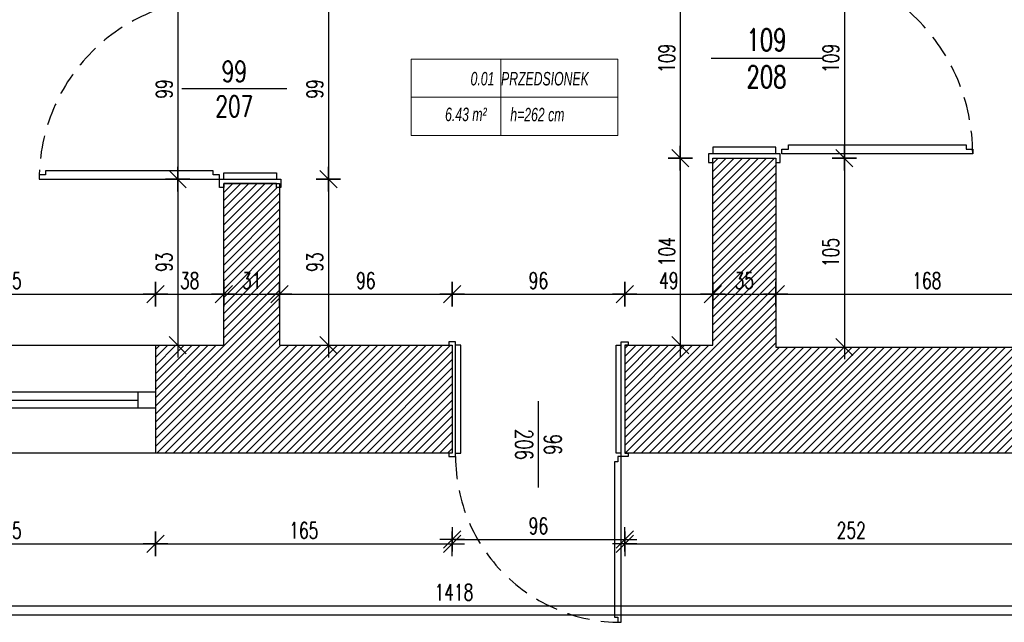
# Model space of a CAD drawing. Extents: x 6414462 to 7495468, y 5756825 to 5824657.
# Tile 39 of 54: x 6508791 to 6509339, y 5809717 to 5810052. Entities that reach past the tile are written whole.
import ezdxf

# ---------------------------------------------------------------- set-up
doc = ezdxf.new("R2010")
doc.units = 0
doc.linetypes.add('DASHED', pattern=[19.05, 12.7, -6.35])
doc.layers.add('A-AREA-____-IDEN', color=2, linetype='Continuous', lineweight=9)
doc.layers.add('okna', color=11, linetype='Continuous')
doc.styles.add('Arial_I', font='ariali.ttf', dxfattribs={"width": 0.65, "height": 150})
doc.styles.add('dwg_wymiary 50', font='romans.shx', dxfattribs={"width": 0.7, "height": 9})
doc.styles.add('JACEK_07', font='SIMPLEX.SHX', dxfattribs={"width": 0.7})
doc.dimstyles.new('1-50', dxfattribs={"dimtxt": 9, "dimasz": 0.8, "dimexe": 1.25, "dimexo": 0.625, "dimgap": 3, "dimtad": 1, "dimdec": 0, "dimrnd": 0.5, "dimtxsty": 'dwg_wymiary 50', "dimblk": 'dwg_dimtick', "dimcen": 8, "dimse1": 1, "dimse2": 1, "dimclrd": 7, "dimclrt": 7, "dimadec": 0, "dimazin": 0, "dimtfac": 1, "dimtdec": 0, "dimtmove": 0, "dimatfit": 3, "dimldrblk": 'DOT', "dimfxl": 1.25, "dimarcsym": 0})

# ---------------------------------------------------------------- blocks, each defined once
blk = doc.blocks.new('*U127')
at = {"layer": 'okna'}
for points in [[(4043.97, 2128.95), (4052.97, 2128.95), (4052.97, 1963.95), (4043.97, 1963.95)], [(4043.97, 2128.95), (4052.97, 2128.95), (4052.97, 2119.38), (4043.97, 2119.38)], [(4043.97, 1973.53), (4052.97, 1973.53), (4052.97, 1963.95), (4043.97, 1963.95)]]:
    blk.add_lwpolyline(points, close=True, dxfattribs=at)
blk.add_lwpolyline([(4048.47, 2119.38), (4048.47, 1973.53)], dxfattribs=at)
blk = doc.blocks.new('dwg_dimtick')
for p, q in [((0, -8.5), (0, 8.5)), ((-8.5, 0), (8.5, 0)), ((-6.01, -6.01), (6.01, 6.01))]:
    blk.add_line(p, q)
blk = doc.blocks.new('*D201')
at = {"color": 7, "lineweight": -2, "transparency": 16777216}
blk.add_line((6508702.64, 5809899.65), (6508866.04, 5809899.65), dxfattribs=at)
at = {"layer": 'Defpoints', "color": 0, "transparency": 16777216}
for p in [(6508866.84, 5809899.65), (6508701.84, 5809871.23), (6508866.84, 5809871.23)]:
    blk.add_point(p, dxfattribs=at)
at = {"color": 7, "lineweight": -2, "transparency": 16777216, "xscale": 0.8, "yscale": 0.8, "zscale": 0.8, "rotation": 180}
blk.add_blockref('dwg_dimtick', (6508701.84, 5809899.65), dxfattribs=at)
at = {"color": 7, "lineweight": -2, "transparency": 16777216, "xscale": 0.8, "yscale": 0.8, "zscale": 0.8}
blk.add_blockref('dwg_dimtick', (6508866.84, 5809899.65), dxfattribs=at)
at = {"color": 7, "transparency": 16777216, "insert": (6508784.34, 5809907.15), "char_height": 9, "attachment_point": 5, "style": 'dwg_wymiary 50'}
blk.add_mtext('165', dxfattribs=at)
blk = doc.blocks.new('_Dot')
at = {"color": 0, "linetype": 'ByBlock', "lineweight": -2}
blk.add_line((-0.5, 0), (-1, 0), dxfattribs=at)
at = {"color": 0, "linetype": 'ByBlock', "const_width": 0.5}
blk.add_lwpolyline([(-0.25, 0, 1), (0.25, 0, 1)], format="xyb", close=True, dxfattribs=at)
blk = doc.blocks.new('*D202')
at = {"color": 7, "lineweight": -2, "transparency": 16777216}
blk.add_line((6508867.64, 5809899.65), (6508904.04, 5809899.65), dxfattribs=at)
at = {"layer": 'Defpoints', "color": 0, "transparency": 16777216}
for p in [(6508904.84, 5809899.65), (6508866.84, 5809871.23), (6508904.84, 5809871.23)]:
    blk.add_point(p, dxfattribs=at)
at = {"color": 7, "lineweight": -2, "transparency": 16777216, "xscale": 0.8, "yscale": 0.8, "zscale": 0.8, "rotation": 180}
blk.add_blockref('dwg_dimtick', (6508866.84, 5809899.65), dxfattribs=at)
at = {"color": 7, "lineweight": -2, "transparency": 16777216, "xscale": 0.8, "yscale": 0.8, "zscale": 0.8}
blk.add_blockref('dwg_dimtick', (6508904.84, 5809899.65), dxfattribs=at)
at = {"color": 7, "transparency": 16777216, "insert": (6508885.84, 5809907.15), "char_height": 9, "attachment_point": 5, "style": 'dwg_wymiary 50'}
blk.add_mtext('38', dxfattribs=at)
blk = doc.blocks.new('*D203')
at = {"color": 7, "lineweight": -2, "transparency": 16777216}
blk.add_line((6508905.64, 5809899.65), (6508935.04, 5809899.65), dxfattribs=at)
at = {"layer": 'Defpoints', "color": 0, "transparency": 16777216}
for p in [(6508935.84, 5809899.65), (6508904.84, 5809871.23), (6508935.84, 5809871.23)]:
    blk.add_point(p, dxfattribs=at)
at = {"color": 7, "lineweight": -2, "transparency": 16777216, "xscale": 0.8, "yscale": 0.8, "zscale": 0.8, "rotation": 180}
blk.add_blockref('dwg_dimtick', (6508904.84, 5809899.65), dxfattribs=at)
at = {"color": 7, "lineweight": -2, "transparency": 16777216, "xscale": 0.8, "yscale": 0.8, "zscale": 0.8}
blk.add_blockref('dwg_dimtick', (6508935.84, 5809899.65), dxfattribs=at)
at = {"color": 7, "transparency": 16777216, "insert": (6508920.34, 5809907.15), "char_height": 9, "attachment_point": 5, "style": 'dwg_wymiary 50'}
blk.add_mtext('31', dxfattribs=at)
blk = doc.blocks.new('*D204')
at = {"color": 7, "lineweight": -2, "transparency": 16777216}
blk.add_line((6508936.64, 5809899.65), (6509031.04, 5809899.65), dxfattribs=at)
at = {"layer": 'Defpoints', "color": 0, "transparency": 16777216}
for p in [(6509031.84, 5809899.65), (6508935.84, 5809871.23), (6509031.84, 5809871.23)]:
    blk.add_point(p, dxfattribs=at)
at = {"color": 7, "lineweight": -2, "transparency": 16777216, "xscale": 0.8, "yscale": 0.8, "zscale": 0.8, "rotation": 180}
blk.add_blockref('dwg_dimtick', (6508935.84, 5809899.65), dxfattribs=at)
at = {"color": 7, "lineweight": -2, "transparency": 16777216, "xscale": 0.8, "yscale": 0.8, "zscale": 0.8}
blk.add_blockref('dwg_dimtick', (6509031.84, 5809899.65), dxfattribs=at)
at = {"color": 7, "transparency": 16777216, "insert": (6508983.84, 5809907.15), "char_height": 9, "attachment_point": 5, "style": 'dwg_wymiary 50'}
blk.add_mtext('96', dxfattribs=at)
blk = doc.blocks.new('*D205')
at = {"color": 7, "lineweight": -2, "transparency": 16777216}
blk.add_line((6509032.64, 5809899.65), (6509127.04, 5809899.65), dxfattribs=at)
at = {"layer": 'Defpoints', "color": 0, "transparency": 16777216}
for p in [(6509127.84, 5809899.65), (6509031.84, 5809871.23), (6509127.84, 5809871.23)]:
    blk.add_point(p, dxfattribs=at)
at = {"color": 7, "lineweight": -2, "transparency": 16777216, "xscale": 0.8, "yscale": 0.8, "zscale": 0.8, "rotation": 180}
blk.add_blockref('dwg_dimtick', (6509031.84, 5809899.65), dxfattribs=at)
at = {"color": 7, "lineweight": -2, "transparency": 16777216, "xscale": 0.8, "yscale": 0.8, "zscale": 0.8}
blk.add_blockref('dwg_dimtick', (6509127.84, 5809899.65), dxfattribs=at)
at = {"color": 7, "transparency": 16777216, "insert": (6509079.84, 5809907.15), "char_height": 9, "attachment_point": 5, "style": 'dwg_wymiary 50'}
blk.add_mtext('96', dxfattribs=at)
blk = doc.blocks.new('*D206')
at = {"color": 7, "lineweight": -2, "transparency": 16777216}
blk.add_line((6509128.64, 5809899.65), (6509176.04, 5809899.65), dxfattribs=at)
at = {"layer": 'Defpoints', "color": 0, "transparency": 16777216}
for p in [(6509176.84, 5809899.65), (6509127.84, 5809871.23), (6509176.84, 5809871.23)]:
    blk.add_point(p, dxfattribs=at)
at = {"color": 7, "lineweight": -2, "transparency": 16777216, "xscale": 0.8, "yscale": 0.8, "zscale": 0.8, "rotation": 180}
blk.add_blockref('dwg_dimtick', (6509127.84, 5809899.65), dxfattribs=at)
at = {"color": 7, "lineweight": -2, "transparency": 16777216, "xscale": 0.8, "yscale": 0.8, "zscale": 0.8}
blk.add_blockref('dwg_dimtick', (6509176.84, 5809899.65), dxfattribs=at)
at = {"color": 7, "transparency": 16777216, "insert": (6509152.34, 5809907.15), "char_height": 9, "attachment_point": 5, "style": 'dwg_wymiary 50'}
blk.add_mtext('49', dxfattribs=at)
blk = doc.blocks.new('*D207')
at = {"color": 7, "lineweight": -2, "transparency": 16777216}
blk.add_line((6509177.64, 5809899.65), (6509211.04, 5809899.65), dxfattribs=at)
at = {"layer": 'Defpoints', "color": 0, "transparency": 16777216}
for p in [(6509211.84, 5809899.65), (6509176.84, 5809871.23), (6509211.84, 5809870.23)]:
    blk.add_point(p, dxfattribs=at)
at = {"color": 7, "lineweight": -2, "transparency": 16777216, "xscale": 0.8, "yscale": 0.8, "zscale": 0.8, "rotation": 180}
blk.add_blockref('dwg_dimtick', (6509176.84, 5809899.65), dxfattribs=at)
at = {"color": 7, "lineweight": -2, "transparency": 16777216, "xscale": 0.8, "yscale": 0.8, "zscale": 0.8}
blk.add_blockref('dwg_dimtick', (6509211.84, 5809899.65), dxfattribs=at)
at = {"color": 7, "transparency": 16777216, "insert": (6509194.34, 5809907.15), "char_height": 9, "attachment_point": 5, "style": 'dwg_wymiary 50'}
blk.add_mtext('35', dxfattribs=at)
blk = doc.blocks.new('*D208')
at = {"color": 7, "lineweight": -2, "transparency": 16777216}
blk.add_line((6509212.64, 5809899.65), (6509379.04, 5809899.65), dxfattribs=at)
at = {"layer": 'Defpoints', "color": 0, "transparency": 16777216}
for p in [(6509379.84, 5809899.65), (6509211.84, 5809870.23), (6509379.84, 5809870.23)]:
    blk.add_point(p, dxfattribs=at)
at = {"color": 7, "lineweight": -2, "transparency": 16777216, "xscale": 0.8, "yscale": 0.8, "zscale": 0.8, "rotation": 180}
blk.add_blockref('dwg_dimtick', (6509211.84, 5809899.65), dxfattribs=at)
at = {"color": 7, "lineweight": -2, "transparency": 16777216, "xscale": 0.8, "yscale": 0.8, "zscale": 0.8}
blk.add_blockref('dwg_dimtick', (6509379.84, 5809899.65), dxfattribs=at)
at = {"color": 7, "transparency": 16777216, "insert": (6509295.84, 5809907.15), "char_height": 9, "attachment_point": 5, "style": 'dwg_wymiary 50'}
blk.add_mtext('168', dxfattribs=at)
blk = doc.blocks.new('*D216')
at = {"color": 7, "lineweight": -2, "transparency": 16777216}
blk.add_line((6508963.01, 5810063.09), (6508963.01, 5809964.36), dxfattribs=at)
at = {"layer": 'Defpoints', "color": 0, "transparency": 16777216}
for p in [(6508920.67, 5810063.89), (6508920.67, 5809963.56), (6508963.01, 5809963.56)]:
    blk.add_point(p, dxfattribs=at)
at = {"color": 7, "lineweight": -2, "transparency": 16777216, "xscale": 0.8, "yscale": 0.8, "zscale": 0.8}
for p, rotation in [((6508963.01, 5810063.89), 90), ((6508963.01, 5809963.56), 270)]:
    blk.add_blockref('dwg_dimtick', p, dxfattribs=dict(at, rotation=rotation))
at = {"color": 7, "transparency": 16777216, "insert": (6508955.51, 5810013.73), "char_height": 9, "attachment_point": 5, "rotation": 90, "style": 'dwg_wymiary 50'}
blk.add_mtext('99', dxfattribs=at)
blk = doc.blocks.new('*D217')
at = {"color": 7, "lineweight": -2, "transparency": 16777216}
blk.add_line((6508963.01, 5809962.76), (6508963.01, 5809872.03), dxfattribs=at)
at = {"layer": 'Defpoints', "color": 0, "transparency": 16777216}
for p in [(6508920.67, 5809963.56), (6508935.84, 5809871.23), (6508963.01, 5809871.23)]:
    blk.add_point(p, dxfattribs=at)
at = {"color": 7, "lineweight": -2, "transparency": 16777216, "xscale": 0.8, "yscale": 0.8, "zscale": 0.8}
for p, rotation in [((6508963.01, 5809963.56), 90), ((6508963.01, 5809871.23), 270)]:
    blk.add_blockref('dwg_dimtick', p, dxfattribs=dict(at, rotation=rotation))
at = {"color": 7, "transparency": 16777216, "insert": (6508955.51, 5809917.39), "char_height": 9, "attachment_point": 5, "rotation": 90, "style": 'dwg_wymiary 50'}
blk.add_mtext('93', dxfattribs=at)
blk = doc.blocks.new('*D226')
at = {"color": 7, "lineweight": -2, "transparency": 16777216}
blk.add_line((6509158.76, 5810085.43), (6509158.76, 5809976.03), dxfattribs=at)
at = {"layer": 'Defpoints', "color": 0, "transparency": 16777216}
for p in [(6509177.84, 5810086.23), (6509158.76, 5809975.23), (6509176.84, 5809975.23)]:
    blk.add_point(p, dxfattribs=at)
at = {"color": 7, "lineweight": -2, "transparency": 16777216, "xscale": 0.8, "yscale": 0.8, "zscale": 0.8}
for p, rotation in [((6509158.76, 5810086.23), 90), ((6509158.76, 5809975.23), 270)]:
    blk.add_blockref('dwg_dimtick', p, dxfattribs=dict(at, rotation=rotation))
at = {"color": 7, "transparency": 16777216, "insert": (6509151.26, 5810030.73), "char_height": 9, "attachment_point": 5, "rotation": 90, "style": 'dwg_wymiary 50'}
blk.add_mtext('109', dxfattribs=at)
blk = doc.blocks.new('*D227')
at = {"color": 7, "lineweight": -2, "transparency": 16777216}
blk.add_line((6509158.76, 5809974.43), (6509158.76, 5809872.03), dxfattribs=at)
at = {"layer": 'Defpoints', "color": 0, "transparency": 16777216}
for p in [(6509176.84, 5809975.23), (6509158.76, 5809871.23), (6509176.84, 5809871.23)]:
    blk.add_point(p, dxfattribs=at)
at = {"color": 7, "lineweight": -2, "transparency": 16777216, "xscale": 0.8, "yscale": 0.8, "zscale": 0.8}
for p, rotation in [((6509158.76, 5809975.23), 90), ((6509158.76, 5809871.23), 270)]:
    blk.add_blockref('dwg_dimtick', p, dxfattribs=dict(at, rotation=rotation))
at = {"color": 7, "transparency": 16777216, "insert": (6509151.26, 5809923.23), "char_height": 9, "attachment_point": 5, "rotation": 90, "style": 'dwg_wymiary 50'}
blk.add_mtext('104', dxfattribs=at)
blk = doc.blocks.new('*D168')
at = {"color": 7, "lineweight": -2, "transparency": 16777216}
blk.add_line((6509249.99, 5810085.43), (6509249.99, 5809976.03), dxfattribs=at)
at = {"layer": 'Defpoints', "color": 0, "transparency": 16777216}
for p in [(6509212.84, 5810086.23), (6509211.84, 5809975.23), (6509249.99, 5809975.23)]:
    blk.add_point(p, dxfattribs=at)
at = {"color": 7, "lineweight": -2, "transparency": 16777216, "xscale": 0.8, "yscale": 0.8, "zscale": 0.8}
for p, rotation in [((6509249.99, 5810086.23), 90), ((6509249.99, 5809975.23), 270)]:
    blk.add_blockref('dwg_dimtick', p, dxfattribs=dict(at, rotation=rotation))
at = {"color": 7, "transparency": 16777216, "insert": (6509242.49, 5810030.73), "char_height": 9, "attachment_point": 5, "rotation": 90, "style": 'dwg_wymiary 50'}
blk.add_mtext('109', dxfattribs=at)
blk = doc.blocks.new('*D169')
at = {"color": 7, "lineweight": -2, "transparency": 16777216}
blk.add_line((6509249.99, 5809974.43), (6509249.99, 5809871.03), dxfattribs=at)
at = {"layer": 'Defpoints', "color": 0, "transparency": 16777216}
for p in [(6509211.84, 5809975.23), (6509211.84, 5809870.23), (6509249.99, 5809870.23)]:
    blk.add_point(p, dxfattribs=at)
at = {"color": 7, "lineweight": -2, "transparency": 16777216, "xscale": 0.8, "yscale": 0.8, "zscale": 0.8}
for p, rotation in [((6509249.99, 5809975.23), 90), ((6509249.99, 5809870.23), 270)]:
    blk.add_blockref('dwg_dimtick', p, dxfattribs=dict(at, rotation=rotation))
at = {"color": 7, "transparency": 16777216, "insert": (6509242.49, 5809922.73), "char_height": 9, "attachment_point": 5, "rotation": 90, "style": 'dwg_wymiary 50'}
blk.add_mtext('105', dxfattribs=at)
blk = doc.blocks.new('*D147')
at = {"color": 7, "lineweight": -2, "transparency": 16777216}
blk.add_line((6508879.19, 5810063.09), (6508879.19, 5809964.36), dxfattribs=at)
at = {"layer": 'Defpoints', "color": 0, "transparency": 16777216}
for p in [(6508904.84, 5810063.89), (6508879.19, 5809963.56), (6508904.84, 5809963.56)]:
    blk.add_point(p, dxfattribs=at)
at = {"color": 7, "lineweight": -2, "transparency": 16777216, "xscale": 0.8, "yscale": 0.8, "zscale": 0.8}
for p, rotation in [((6508879.19, 5810063.89), 90), ((6508879.19, 5809963.56), 270)]:
    blk.add_blockref('dwg_dimtick', p, dxfattribs=dict(at, rotation=rotation))
at = {"color": 7, "transparency": 16777216, "insert": (6508871.69, 5810013.73), "char_height": 9, "attachment_point": 5, "rotation": 90, "style": 'dwg_wymiary 50'}
blk.add_mtext('99', dxfattribs=at)
blk = doc.blocks.new('*D172')
at = {"color": 7, "lineweight": -2, "transparency": 16777216}
blk.add_line((6508879.19, 5809962.76), (6508879.19, 5809872.03), dxfattribs=at)
at = {"layer": 'Defpoints', "color": 0, "transparency": 16777216}
for p in [(6508904.84, 5809963.56), (6508879.19, 5809871.23), (6508904.84, 5809871.23)]:
    blk.add_point(p, dxfattribs=at)
at = {"color": 7, "lineweight": -2, "transparency": 16777216, "xscale": 0.8, "yscale": 0.8, "zscale": 0.8}
for p, rotation in [((6508879.19, 5809963.56), 90), ((6508879.19, 5809871.23), 270)]:
    blk.add_blockref('dwg_dimtick', p, dxfattribs=dict(at, rotation=rotation))
at = {"color": 7, "transparency": 16777216, "insert": (6508871.69, 5809917.39), "char_height": 9, "attachment_point": 5, "rotation": 90, "style": 'dwg_wymiary 50'}
blk.add_mtext('93', dxfattribs=at)
blk = doc.blocks.new('*D175')
at = {"color": 7, "lineweight": -2, "transparency": 16777216}
blk.add_line((6508324.64, 5809726.35), (6509741.04, 5809726.35), dxfattribs=at)
at = {"layer": 'Defpoints', "color": 0, "transparency": 16777216}
for p in [(6508323.84, 5809811.23), (6509741.84, 5809811.23), (6509741.84, 5809726.35)]:
    blk.add_point(p, dxfattribs=at)
at = {"color": 7, "lineweight": -2, "transparency": 16777216, "xscale": 0.8, "yscale": 0.8, "zscale": 0.8, "rotation": 180}
blk.add_blockref('dwg_dimtick', (6508323.84, 5809726.35), dxfattribs=at)
at = {"color": 7, "lineweight": -2, "transparency": 16777216, "xscale": 0.8, "yscale": 0.8, "zscale": 0.8}
blk.add_blockref('dwg_dimtick', (6509741.84, 5809726.35), dxfattribs=at)
at = {"color": 7, "transparency": 16777216, "insert": (6509032.84, 5809733.85), "char_height": 9, "attachment_point": 5, "style": 'dwg_wymiary 50'}
blk.add_mtext('1418', dxfattribs=at)
blk = doc.blocks.new('*D183')
at = {"color": 7, "lineweight": -2, "transparency": 16777216}
blk.add_line((6508702.64, 5809760.75), (6508866.04, 5809760.75), dxfattribs=at)
at = {"layer": 'Defpoints', "color": 0, "transparency": 16777216}
for p in [(6508701.84, 5809811.23), (6508866.84, 5809811.23), (6508866.84, 5809760.75)]:
    blk.add_point(p, dxfattribs=at)
at = {"color": 7, "lineweight": -2, "transparency": 16777216, "xscale": 0.8, "yscale": 0.8, "zscale": 0.8, "rotation": 180}
blk.add_blockref('dwg_dimtick', (6508701.84, 5809760.75), dxfattribs=at)
at = {"color": 7, "lineweight": -2, "transparency": 16777216, "xscale": 0.8, "yscale": 0.8, "zscale": 0.8}
blk.add_blockref('dwg_dimtick', (6508866.84, 5809760.75), dxfattribs=at)
at = {"color": 7, "transparency": 16777216, "insert": (6508784.34, 5809768.25), "char_height": 9, "attachment_point": 5, "style": 'dwg_wymiary 50'}
blk.add_mtext('165', dxfattribs=at)
blk = doc.blocks.new('*D184')
at = {"color": 7, "lineweight": -2, "transparency": 16777216}
blk.add_line((6508867.64, 5809760.75), (6509031.04, 5809760.75), dxfattribs=at)
at = {"layer": 'Defpoints', "color": 0, "transparency": 16777216}
for p in [(6509031.84, 5809871.23), (6508866.84, 5809811.23), (6509031.84, 5809760.75)]:
    blk.add_point(p, dxfattribs=at)
at = {"color": 7, "lineweight": -2, "transparency": 16777216, "xscale": 0.8, "yscale": 0.8, "zscale": 0.8, "rotation": 180}
blk.add_blockref('dwg_dimtick', (6508866.84, 5809760.75), dxfattribs=at)
at = {"color": 7, "lineweight": -2, "transparency": 16777216, "xscale": 0.8, "yscale": 0.8, "zscale": 0.8}
blk.add_blockref('dwg_dimtick', (6509031.84, 5809760.75), dxfattribs=at)
at = {"color": 7, "transparency": 16777216, "insert": (6508949.34, 5809768.25), "char_height": 9, "attachment_point": 5, "style": 'dwg_wymiary 50'}
blk.add_mtext('165', dxfattribs=at)
blk = doc.blocks.new('*D185')
at = {"color": 7, "lineweight": -2, "transparency": 16777216}
blk.add_line((6509032.64, 5809763.23), (6509127.04, 5809763.23), dxfattribs=at)
at = {"layer": 'Defpoints', "color": 0, "transparency": 16777216}
for p in [(6509031.84, 5809871.23), (6509127.84, 5809871.23), (6509127.84, 5809763.23)]:
    blk.add_point(p, dxfattribs=at)
at = {"color": 7, "lineweight": -2, "transparency": 16777216, "xscale": 0.8, "yscale": 0.8, "zscale": 0.8, "rotation": 180}
blk.add_blockref('dwg_dimtick', (6509031.84, 5809763.23), dxfattribs=at)
at = {"color": 7, "lineweight": -2, "transparency": 16777216, "xscale": 0.8, "yscale": 0.8, "zscale": 0.8}
blk.add_blockref('dwg_dimtick', (6509127.84, 5809763.23), dxfattribs=at)
at = {"color": 7, "transparency": 16777216, "insert": (6509079.84, 5809770.73), "char_height": 9, "attachment_point": 5, "style": 'dwg_wymiary 50'}
blk.add_mtext('96', dxfattribs=at)
blk = doc.blocks.new('*D186')
at = {"color": 7, "lineweight": -2, "transparency": 16777216}
blk.add_line((6509128.64, 5809760.75), (6509379.04, 5809760.75), dxfattribs=at)
at = {"layer": 'Defpoints', "color": 0, "transparency": 16777216}
for p in [(6509127.84, 5809871.23), (6509379.84, 5809811.23), (6509379.84, 5809760.75)]:
    blk.add_point(p, dxfattribs=at)
at = {"color": 7, "lineweight": -2, "transparency": 16777216, "xscale": 0.8, "yscale": 0.8, "zscale": 0.8, "rotation": 180}
blk.add_blockref('dwg_dimtick', (6509127.84, 5809760.75), dxfattribs=at)
at = {"color": 7, "lineweight": -2, "transparency": 16777216, "xscale": 0.8, "yscale": 0.8, "zscale": 0.8}
blk.add_blockref('dwg_dimtick', (6509379.84, 5809760.75), dxfattribs=at)
at = {"color": 7, "transparency": 16777216, "insert": (6509253.84, 5809768.25), "char_height": 9, "attachment_point": 5, "style": 'dwg_wymiary 50'}
blk.add_mtext('252', dxfattribs=at)
blk = doc.blocks.new('METKA_POMIESZCZENIA krycha mala2 - Rozbudowana - z ramką-989895-0_00')
at = {"layer": 'A-AREA-____-IDEN'}
for p, q in [((-10, 4.25), (13, 4.25)), ((-10, 0), (-10, 4.25)), ((0, 4.25), (0, 0)), ((13, 4.25), (13, 0)), ((-10, -4.25), (-10, 0)), ((-10, 0), (13, 0)), ((0, 0), (0, -4.25)), ((13, 0), (13, -4.25)), ((13, -4.25), (-10, -4.25))]:
    blk.add_line(p, q, dxfattribs=at)

msp = doc.modelspace()

# ---------------------------------------------------------------- hatches: boundary and pattern name
h = msp.add_hatch()
h.set_pattern_fill('ANSI31', color=256)
h.set_pattern_definition([(45, (6498943.0772, 5809715.5776), (-2.245064, 2.245064), [])])
h.paths.add_polyline_path([(6508984.84, 5810517.23), (6508323.84, 5810517.23), (6508323.84, 5809811.23), (6508507.84, 5809811.23), (6508507.84, 5809871.23), (6508382.84, 5809871.23), (6508382.84, 5810458.23), (6508904.84, 5810458.23), (6508904.84, 5810066.23), (6508932.84, 5810066.23), (6508932.84, 5810136.23), (6509049.84, 5810136.23), (6509049.84, 5810153.23), (6509048.22, 5810153.23), (6508947.84, 5810153.23), (6508947.84, 5810219.23), (6508935.84, 5810219.23), (6508935.84, 5810289.23), (6509187.84, 5810289.23), (6509187.84, 5810191.23), (6509177.84, 5810191.23), (6509177.84, 5810153.23), (6509122.84, 5810153.23), (6509122.84, 5810136.23), (6509124.47, 5810136.23), (6509177.84, 5810136.23), (6509177.84, 5810086.23), (6509212.84, 5810086.23), (6509212.84, 5810088.69), (6509212.84, 5810338.23), (6509180.84, 5810338.23), (6509180.84, 5810336.23), (6509180.84, 5810314.23), (6508932.84, 5810314.23), (6508932.84, 5810458.23), (6508984.84, 5810458.23)])
h.paths.add_polyline_path([(6509741.84, 5810517.23), (6509061.84, 5810517.23), (6509061.84, 5810458.23), (6509180.84, 5810458.23), (6509180.84, 5810428.23), (6509212.84, 5810428.23), (6509212.84, 5810430.23), (6509212.84, 5810458.23), (6509682.84, 5810458.23), (6509682.84, 5809870.23), (6509592.84, 5809870.23), (6509547.84, 5809870.23), (6509547.84, 5809811.23), (6509741.84, 5809811.23)])
h.paths.add_polyline_path([(6509379.84, 5809870.23), (6509211.84, 5809870.23), (6509211.84, 5809975.23), (6509176.84, 5809975.23), (6509176.84, 5809972.76), (6509176.84, 5809871.23), (6509127.84, 5809871.23), (6509127.84, 5809811.23), (6509379.84, 5809811.23)], flags=17)
h.paths.add_polyline_path([(6509031.84, 5809871.23), (6509029.92, 5809871.23), (6508935.84, 5809871.23), (6508935.84, 5809958.89), (6508934.17, 5809958.89), (6508934.17, 5809961.23), (6508904.84, 5809961.23), (6508904.84, 5809871.23), (6508866.84, 5809871.23), (6508866.84, 5809811.23), (6509031.84, 5809811.23)], flags=17)
h.paths.add_polyline_path([(6508701.84, 5809871.23), (6508670.84, 5809871.23), (6508670.84, 5809811.23), (6508701.84, 5809811.23)], flags=17)

# ---------------------------------------------------------------- linework, layer by layer
for p, q in [((6509176.84, 5809871.23), (6509176.84, 5809975.23)), ((6509176.84, 5809975.23), (6509211.84, 5809975.23)), ((6509211.84, 5809975.23), (6509211.84, 5809870.23)), ((6509127.84, 5809871.23), (6509176.84, 5809871.23)), ((6509211.84, 5809870.23), (6509424.84, 5809870.23))]:
    msp.add_line(p, q)
for points in [[(6509031.84, 5809811.23), (6508323.84, 5809811.23), (6508323.84, 5810517.23), (6509741.84, 5810517.23), (6509741.84, 5809811.23), (6509127.84, 5809811.23)], [(6509049.84, 5810153.23), (6509049.84, 5810136.23), (6508932.84, 5810136.23), (6508932.84, 5810066.23), (6508904.84, 5810066.23), (6508904.84, 5810458.23), (6508382.84, 5810458.23), (6508382.84, 5809871.23), (6508507.84, 5809871.23), (6508670.84, 5809871.23), (6508701.84, 5809871.23), (6508866.84, 5809871.23), (6508904.84, 5809871.23), (6508904.84, 5809961.23), (6508935.84, 5809961.23), (6508935.84, 5809871.23)], [(6509211.84, 5809977.69), (6509211.84, 5809981.39), (6509176.84, 5809981.39), (6509176.84, 5809977.69)], [(6509176.84, 5809972.76), (6509176.84, 5809975.23), (6509211.84, 5809975.23), (6509211.84, 5809972.76), (6509214.31, 5809972.76), (6509214.31, 5809977.69), (6509211.84, 5809977.69), (6509174.38, 5809977.69), (6509174.38, 5809972.76), (6509176.84, 5809972.76)], [(6508934.17, 5809958.89), (6508934.17, 5809961.23), (6508904.84, 5809961.23), (6508904.84, 5809958.89), (6508902.51, 5809958.89), (6508902.51, 5809963.56), (6508904.84, 5809963.56), (6508936.5, 5809963.56), (6508936.5, 5809958.89), (6508934.17, 5809958.89)], [(6508904.84, 5809963.56), (6508904.84, 5809967.06), (6508934.17, 5809967.06), (6508934.17, 5809963.56)], [(6508866.84, 5809871.23), (6508866.84, 5809811.23)], [(6508935.84, 5809871.23), (6509031.84, 5809871.23)], [(6509029.92, 5809871.23), (6509031.84, 5809871.23), (6509031.84, 5809811.23), (6509029.92, 5809811.23), (6509029.92, 5809809.31), (6509033.76, 5809809.31), (6509033.76, 5809811.23), (6509033.76, 5809873.15), (6509029.92, 5809873.15), (6509029.92, 5809871.23)], [(6509031.84, 5809871.23), (6509031.84, 5809811.23)], [(6509033.76, 5809811.23), (6509036.64, 5809811.23), (6509036.64, 5809871.23), (6509033.76, 5809871.23)], [(6509125.92, 5809811.23), (6509123.04, 5809811.23), (6509123.04, 5809871.23), (6509125.92, 5809871.23)], [(6509129.76, 5809871.23), (6509127.84, 5809871.23), (6509127.84, 5809811.23), (6509129.76, 5809811.23), (6509129.76, 5809809.31), (6509125.92, 5809809.31), (6509125.92, 5809811.23), (6509125.92, 5809873.15), (6509129.76, 5809873.15), (6509129.76, 5809871.23)], [(6509127.84, 5809871.23), (6509127.84, 5809811.23)], [(6508507.84, 5809811.23), (6508507.84, 5809721.23), (6510011.57, 5809721.23)]]:
    msp.add_lwpolyline(points)
at = {"color": 7}
for points in [[(6509237.51, 5810030.73), (6509175.84, 5810030.73)], [(6508939.84, 5810013.73), (6508881.51, 5810013.73)], [(6509079.84, 5809792.03), (6509079.84, 5809840.03)]]:
    msp.add_lwpolyline(points, dxfattribs=at)
for points in [[(6509215.31, 5809980.16), (6509219.01, 5809980.16), (6509219.01, 5809982.62), (6509317.68, 5809982.62), (6509317.68, 5809980.16), (6509321.38, 5809980.16), (6509321.38, 5809977.69), (6509215.31, 5809977.69)], [(6508902.51, 5809965.89), (6508899.01, 5809965.89), (6508899.01, 5809968.23), (6508805.68, 5809968.23), (6508805.68, 5809965.89), (6508802.18, 5809965.89), (6508802.18, 5809963.56), (6508902.51, 5809963.56)], [(6509124, 5809809.31), (6509124, 5809806.43), (6509122.08, 5809806.43), (6509122.08, 5809720.03), (6509124, 5809720.03), (6509124, 5809717.15), (6509125.92, 5809717.15), (6509125.92, 5809809.31)]]:
    msp.add_lwpolyline(points, close=True)
at = {"linetype": 'DASHED'}
for centre, radius, start, end in [((6509215.31, 5809977.69), 106.07, 0, 90), ((6508902.51, 5809963.56), 100.33, 90, 180), ((6509125.92, 5809809.31), 92.16, 180, 270)]:
    msp.add_arc(centre, radius, start, end, dxfattribs=at)

# ---------------------------------------------------------------- block references
at = {"layer": 'A-AREA-____-IDEN', "xscale": 4.999999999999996, "yscale": 4.999999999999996, "zscale": 4.999999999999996}
msp.add_blockref('METKA_POMIESZCZENIA krycha mala2 - Rozbudowana - z ramką-989895-0_00', (6509058.98, 5810009.08), dxfattribs=at)
at = {"layer": 'okna', "rotation": 90}
msp.add_blockref('*U127', (6510830.8, 5805792.26), dxfattribs=at)

# ---------------------------------------------------------------- texts
at = {"color": 7, "attachment_point": 5, "style": 'JACEK_07'}
for s, insert, char_height, width in [('\\pxqc;109\\P208', (6509206.68, 5810030.73), 12.334, 12.3338), ('\\pxqc;99\\P207', (6508910.68, 5810013.73), 11.667, 11.6667)]:
    msp.add_mtext(s, dxfattribs=dict(at, insert=insert, char_height=char_height, width=width))
at = {"color": 7, "insert": (6509079.84, 5809816.03), "char_height": 9.6, "width": 9.6, "attachment_point": 5, "rotation": 270, "style": 'JACEK_07'}
msp.add_mtext('\\pxqc;96\\P206', dxfattribs=at)
at = {"layer": 'A-AREA-____-IDEN', "char_height": 7.5, "attachment_point": 1, "style": 'Arial_I'}
for s, insert, width in [('0.01', (6509042.1, 5810023.19), 16.4146), ('PRZEDSIONEK', (6509059.06, 5810023.19), 87.6654), ('6.43 m²', (6509027.92, 5810003.34), 28.9739), ('h=262 cm', (6509064.2, 5810003.23), 37.2584)]:
    msp.add_mtext(s, dxfattribs=dict(at, insert=insert, width=width))

# ---------------------------------------------------------------- dimensions: what is measured, and where the dimension line sits
for base, p1, p2, text, picture, middle in [((6509158.76, 5809975.23), (6509177.84, 5810086.23), (6509176.84, 5809975.23), '109', '*D226', (6509151.26, 5810030.73)), ((6509249.99, 5809975.23), (6509212.84, 5810086.23), (6509211.84, 5809975.23), '109', '*D168', (6509242.49, 5810030.73)), ((6508879.19, 5809963.56), (6508904.84, 5810063.89), (6508904.84, 5809963.56), '99', '*D147', (6508871.69, 5810013.73)), ((6508963.01, 5809963.56), (6508920.67, 5810063.89), (6508920.67, 5809963.56), '99', '*D216', (6508955.51, 5810013.73))]:
    dim = msp.add_linear_dim(base=base, p1=p1, p2=p2, angle=90, text=text, dimstyle='1-50', override={"dimtmove": 1})
    dim.commit()
    dim.dimension.update_dxf_attribs({"geometry": picture, "text_midpoint": middle})
for base, p1, p2, picture, middle in [((6509158.76, 5809871.23), (6509176.84, 5809975.23), (6509176.84, 5809871.23), '*D227', (6509151.26, 5809923.23)), ((6509249.99, 5809870.23), (6509211.84, 5809975.23), (6509211.84, 5809870.23), '*D169', (6509242.49, 5809922.73)), ((6508879.19, 5809871.23), (6508904.84, 5809963.56), (6508904.84, 5809871.23), '*D172', (6508871.69, 5809917.39)), ((6508963.01, 5809871.23), (6508920.67, 5809963.56), (6508935.84, 5809871.23), '*D217', (6508955.51, 5809917.39))]:
    dim = msp.add_linear_dim(base=base, p1=p1, p2=p2, angle=90, dimstyle='1-50', override={"dimtmove": 1})
    dim.commit()
    dim.dimension.update_dxf_attribs({"geometry": picture, "text_midpoint": middle})
for base, p1, p2, picture, middle in [((6508866.84, 5809899.65), (6508701.84, 5809871.23), (6508866.84, 5809871.23), '*D201', (6508784.34, 5809907.15)), ((6508904.84, 5809899.65), (6508866.84, 5809871.23), (6508904.84, 5809871.23), '*D202', (6508885.84, 5809907.15)), ((6508935.84, 5809899.65), (6508904.84, 5809871.23), (6508935.84, 5809871.23), '*D203', (6508920.34, 5809907.15)), ((6509031.84, 5809899.65), (6508935.84, 5809871.23), (6509031.84, 5809871.23), '*D204', (6508983.84, 5809907.15)), ((6509127.84, 5809899.65), (6509031.84, 5809871.23), (6509127.84, 5809871.23), '*D205', (6509079.84, 5809907.15)), ((6509176.84, 5809899.65), (6509127.84, 5809871.23), (6509176.84, 5809871.23), '*D206', (6509152.34, 5809907.15)), ((6509211.84, 5809899.65), (6509176.84, 5809871.23), (6509211.84, 5809870.23), '*D207', (6509194.34, 5809907.15)), ((6509379.84, 5809899.65), (6509211.84, 5809870.23), (6509379.84, 5809870.23), '*D208', (6509295.84, 5809907.15)), ((6509031.84, 5809760.75), (6508866.84, 5809811.23), (6509031.84, 5809871.23), '*D184', (6508949.34, 5809768.25)), ((6509127.84, 5809763.23), (6509031.84, 5809871.23), (6509127.84, 5809871.23), '*D185', (6509079.84, 5809770.73)), ((6509379.84, 5809760.75), (6509127.84, 5809871.23), (6509379.84, 5809811.23), '*D186', (6509253.84, 5809768.25)), ((6508866.84, 5809760.75), (6508701.84, 5809811.23), (6508866.84, 5809811.23), '*D183', (6508784.34, 5809768.25))]:
    dim = msp.add_linear_dim(base=base, p1=p1, p2=p2, dimstyle='1-50', override={"dimtmove": 1})
    dim.commit()
    dim.dimension.update_dxf_attribs({"geometry": picture, "text_midpoint": middle})
dim = msp.add_linear_dim(base=(6509741.84, 5809726.35), p1=(6508323.84, 5809811.23), p2=(6509741.84, 5809811.23), dimstyle='1-50')
dim.commit()
dim.dimension.update_dxf_attribs({"geometry": '*D175', "text_midpoint": (6509032.84, 5809733.85)})

doc.saveas('drawing.dxf')
